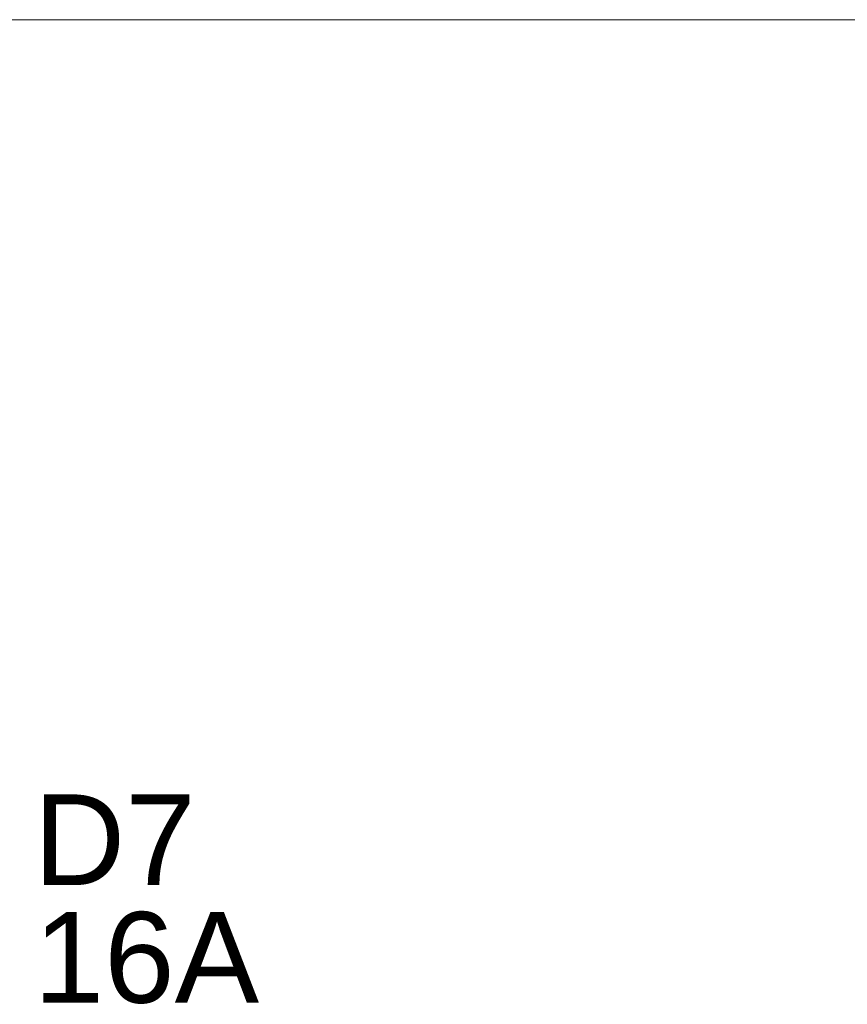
# Model space of a CAD drawing. Header units: metres. Extents: x 0.7 to 24.4, y 0.6 to 5.8.
# Tile 245 of 256: x 10.452 to 10.933, y 2.989 to 3.562. Entities that reach past the tile are written whole.
import ezdxf

# ---------------------------------------------------------------- set-up
doc = ezdxf.new("R2010")
doc.units = ezdxf.units.M
doc.layers.add('FIACAO', color=1, linetype='Continuous', lineweight=18, true_color=0xff0000)
doc.layers.add('Quadro elétrico CINE REX_dwg', color=7, linetype='Continuous', lineweight=18, true_color=0x767676)
doc.styles.add('Arial', font='arial.ttf', dxfattribs={"height": 0.052737})

# ---------------------------------------------------------------- blocks, each defined once
blk = doc.blocks.new('Quadro elétrico CINE REX_dwg-1095559-QUADRO ELÉTRICO')
at = {"layer": 'FIACAO', "flags": 128}
blk.add_lwpolyline([(23.99735, 3.56186), (23.99735, 3.11061), (23.99735, 3.56186), (3.6459, 3.56186), (3.6459, 3.19677)], dxfattribs=at)
at = {"lineweight": 18, "char_height": 0.052737, "attachment_point": 1, "line_spacing_factor": 0.941778, "style": 'Arial'}
for s, insert, width in [('D7', (10.46019, 3.11135), 0.1123453), ('16A', (10.46019, 3.04292), 0.156896)]:
    blk.add_mtext(s, dxfattribs=dict(at, insert=insert, width=width))

msp = doc.modelspace()

# ---------------------------------------------------------------- block references
at = {"layer": 'Quadro elétrico CINE REX_dwg', "color": 7}
msp.add_blockref('Quadro elétrico CINE REX_dwg-1095559-QUADRO ELÉTRICO', (0, 0), dxfattribs=at)

doc.saveas('drawing.dxf')
